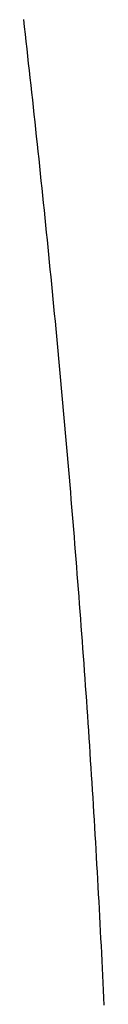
# Model space of a CAD drawing. Extents: x 637 to 3230, y 885 to 2745.
# Tile 55 of 151: x 2034.77 to 2036.96, y 1820.17 to 1846.99. Entities that reach past the tile are written whole.
import ezdxf

# ---------------------------------------------------------------- set-up
doc = ezdxf.new("R2010")
doc.units = 0
doc.layers.add('KF_GRAVIS_15_LEFT', color=7, linetype='CONTINUOUS')

# ---------------------------------------------------------------- blocks, each defined once
blk = doc.blocks.new('*U13')
at = {"layer": 'KF_GRAVIS_15_LEFT'}
blk.add_polyline3d([(-179.608, -432.948, 0), (-179.617, -432.747, 0), (-179.627, -432.546, 0), (-179.636, -432.345, 0), (-179.646, -432.143, 0), (-179.656, -431.942, 0), (-179.665, -431.741, 0), (-179.675, -431.539, 0), (-179.686, -431.338, 0), (-179.696, -431.136, 0), (-179.706, -430.934, 0), (-179.717, -430.733, 0), (-179.727, -430.531, 0), (-179.738, -430.329, 0), (-179.749, -430.127, 0), (-179.76, -429.925, 0), (-179.771, -429.723, 0), (-179.782, -429.521, 0), (-179.794, -429.319, 0), (-179.805, -429.117, 0), (-179.817, -428.915, 0), (-179.828, -428.713, 0), (-179.84, -428.51, 0), (-179.852, -428.308, 0), (-179.864, -428.106, 0), (-179.876, -427.903, 0), (-179.888, -427.701, 0), (-179.901, -427.499, 0), (-179.913, -427.296, 0), (-179.926, -427.094, 0), (-179.939, -426.891, 0), (-179.952, -426.688, 0), (-179.965, -426.486, 0), (-179.978, -426.283, 0), (-179.991, -426.08, 0), (-180.004, -425.878, 0), (-180.018, -425.675, 0), (-180.031, -425.472, 0), (-180.045, -425.269, 0), (-180.058, -425.067, 0), (-180.072, -424.864, 0), (-180.086, -424.661, 0), (-180.1, -424.458, 0), (-180.115, -424.255, 0), (-180.129, -424.052, 0), (-180.143, -423.85, 0), (-180.158, -423.647, 0), (-180.172, -423.444, 0), (-180.187, -423.241, 0), (-180.202, -423.038, 0), (-180.217, -422.835, 0), (-180.232, -422.632, 0), (-180.247, -422.429, 0), (-180.263, -422.226, 0), (-180.278, -422.023, 0), (-180.293, -421.82, 0), (-180.309, -421.617, 0), (-180.325, -421.414, 0), (-180.341, -421.212, 0), (-180.356, -421.009, 0), (-180.373, -420.806, 0), (-180.389, -420.603, 0), (-180.405, -420.4, 0), (-180.421, -420.197, 0), (-180.438, -419.994, 0), (-180.454, -419.791, 0), (-180.471, -419.588, 0), (-180.488, -419.386, 0), (-180.504, -419.183, 0), (-180.521, -418.98, 0), (-180.538, -418.777, 0), (-180.556, -418.575, 0), (-180.573, -418.372, 0), (-180.59, -418.169, 0), (-180.608, -417.967, 0), (-180.625, -417.764, 0), (-180.643, -417.561, 0), (-180.661, -417.359, 0), (-180.678, -417.156, 0), (-180.696, -416.954, 0), (-180.714, -416.751, 0), (-180.733, -416.549, 0), (-180.751, -416.347, 0), (-180.769, -416.144, 0), (-180.788, -415.942, 0), (-180.806, -415.74, 0), (-180.825, -415.537, 0), (-180.844, -415.335, 0), (-180.862, -415.133, 0), (-180.881, -414.931, 0), (-180.9, -414.729, 0), (-180.919, -414.527, 0), (-180.939, -414.325, 0), (-180.958, -414.123, 0), (-180.977, -413.921, 0), (-180.997, -413.72, 0), (-181.016, -413.518, 0), (-181.036, -413.316, 0), (-181.056, -413.115, 0), (-181.076, -412.913, 0), (-181.096, -412.712, 0), (-181.116, -412.51, 0), (-181.136, -412.309, 0), (-181.156, -412.108, 0), (-181.176, -411.907, 0), (-181.197, -411.705, 0), (-181.217, -411.504, 0), (-181.238, -411.303, 0), (-181.258, -411.102, 0), (-181.279, -410.902, 0), (-181.3, -410.701, 0), (-181.321, -410.5, 0), (-181.342, -410.299, 0), (-181.363, -410.099, 0), (-181.384, -409.898, 0), (-181.405, -409.698, 0), (-181.426, -409.498, 0), (-181.448, -409.297, 0), (-181.469, -409.097, 0), (-181.491, -408.897, 0), (-181.512, -408.697, 0), (-181.534, -408.497, 0), (-181.556, -408.298, 0), (-181.578, -408.098, 0), (-181.6, -407.898, 0), (-181.622, -407.699, 0), (-181.644, -407.499, 0), (-181.666, -407.3, 0), (-181.688, -407.101, 0), (-181.71, -406.901, 0), (-181.733, -406.702, 0), (-181.755, -406.503, 0), (-181.778, -406.304, 0), (-181.8, -406.106, 0)], dxfattribs=at)

msp = doc.modelspace()

# ---------------------------------------------------------------- block references
at = {"layer": 'KF_GRAVIS_15_LEFT'}
msp.add_blockref('*U13', (2216.566, 2253.101), dxfattribs=at)

doc.saveas('drawing.dxf')
